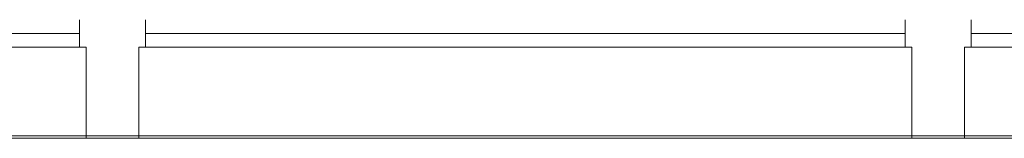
# Model space of a CAD drawing. Header units: millimetres. Extents: x -750 to 72845, y -24282 to 18874.
# Tile 106 of 154: x 67366 to 67910, y 12857 to 12923. Entities that reach past the tile are written whole.
import ezdxf

# ---------------------------------------------------------------- set-up
doc = ezdxf.new("R2010")
doc.units = ezdxf.units.MM
doc.header["$MEASUREMENT"] = 0
doc.layers.add('IRISH HOUSE_HYD AIRPORT_DRAINAGE LAYOUT 1$0$GREY SCALE', color=8, linetype='Continuous')
doc.layers.add('IRISH HOUSE_HYD AIRPORT_DRAINAGE LAYOUT 1$0$GREYSCALE', color=8, linetype='Continuous', lineweight=0)
doc.layers.add('M-MEP-ELPR-EQUIP', color=6, linetype='Continuous', lineweight=20)

# ---------------------------------------------------------------- blocks, each defined once
blk = doc.blocks.new('IRISH HOUSE_HYD AIRPORT_DRAINAGE LAYOUT 1$0$FLOOR PLAN')
at = {"layer": 'IRISH HOUSE_HYD AIRPORT_DRAINAGE LAYOUT 1$0$GREYSCALE', "color": 8, "lineweight": 0}
for p, q in [((17399.33, 12922.52), (17399.33, 12907.48)), ((17435.8, 12922.52), (17435.8, 12907.48)), ((17855.44, 12922.52), (17855.44, 12907.48)), ((17891.91, 12922.52), (17891.91, 12907.48)), ((16980.7, 12915), (17399.33, 12915)), ((17855.44, 12915), (17435.8, 12915)), ((18310.54, 12915), (17891.91, 12915)), ((17403.03, 12907.48), (16977, 12907.48)), ((17403.03, 12857.36), (17403.03, 12907.48)), ((17859.14, 12907.48), (17432.1, 12907.48)), ((17432.1, 12907.48), (17432.1, 12857.36)), ((17859.14, 12857.36), (17859.14, 12907.48)), ((17888.21, 12907.48), (18314.24, 12907.48)), ((17888.21, 12857.36), (17888.21, 12907.48)), ((18750.92, 12858.76), (16946.56, 12858.76)), ((16977, 12857.36), (17403.03, 12857.36)), ((18663.8, 12857.36), (17160.17, 12857.36)), ((17432.1, 12857.36), (17859.14, 12857.36)), ((18314.24, 12857.36), (17888.21, 12857.36))]:
    blk.add_line(p, q, dxfattribs=at)
blk = doc.blocks.new('IRISH HOUSE_HYD AIRPORT_DRAINAGE LAYOUT 1')
at = {"layer": 'IRISH HOUSE_HYD AIRPORT_DRAINAGE LAYOUT 1$0$GREY SCALE'}
blk.add_blockref('IRISH HOUSE_HYD AIRPORT_DRAINAGE LAYOUT 1$0$FLOOR PLAN', (0, 0), dxfattribs=at)

msp = doc.modelspace()

# ---------------------------------------------------------------- block references
at = {"layer": 'M-MEP-ELPR-EQUIP'}
msp.add_blockref('IRISH HOUSE_HYD AIRPORT_DRAINAGE LAYOUT 1', (50000, 0), dxfattribs=at)

doc.saveas('drawing.dxf')
